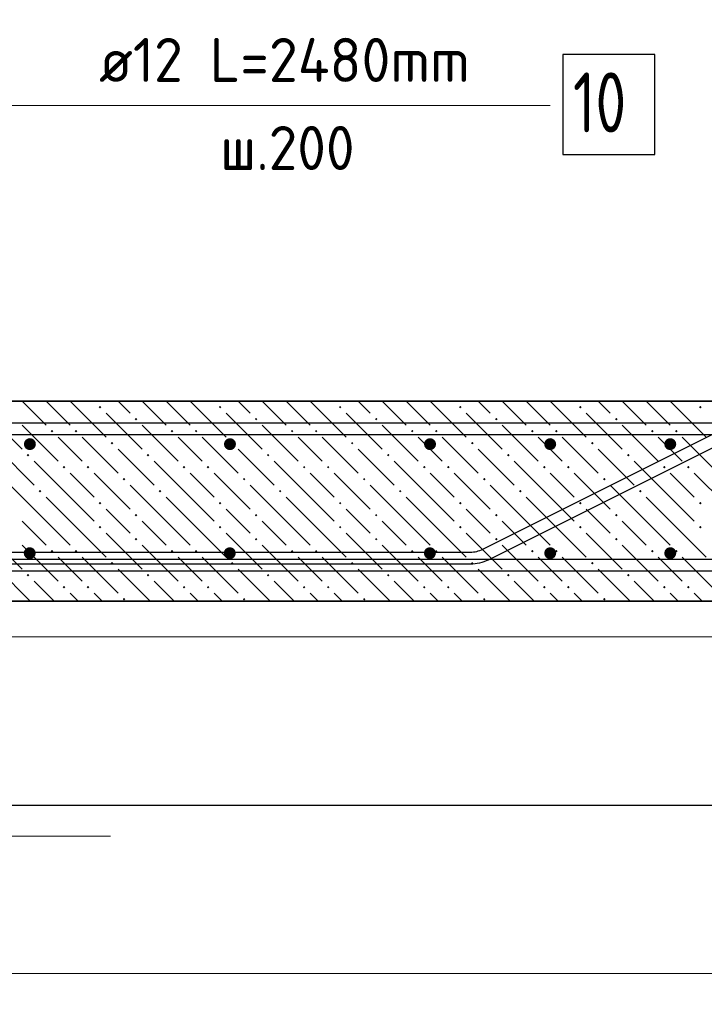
# Model space of a CAD drawing. Header units: millimetres. Extents: x 0 to 21000, y -5 to 14850.
# Tile 5 of 24: x 4622 to 6333, y 7063 to 9524. Entities that reach past the tile are written whole.
import ezdxf

# ---------------------------------------------------------------- set-up
doc = ezdxf.new("R2010")
doc.units = ezdxf.units.MM
for name, color, linetype, lineweight in [('Standard', 7, 'Continuous', 25), ('Лестница', 7, 'Continuous', 25), ('Обрамление П-обр. равн.', 7, 'Continuous', 25), ('Позиционная метка линия выноска', 7, 'Continuous', 13), ('Размерная линия_ общее', 7, 'Continuous', 13), ('Фоновоя арматура Х1', 7, 'Continuous', 25)]:
    doc.layers.add(name, color=color, linetype=linetype, lineweight=lineweight)
doc.layers.add('ЖБ Лестница', color=7, linetype='Continuous', lineweight=25, true_color=0xe0e0ff)
doc.styles.add('ISOCPEUR', font='txt')

msp = doc.modelspace()

# ---------------------------------------------------------------- hatches: boundary and pattern name
at = {"linetype": 'Continuous', "lineweight": 25, "transparency": 33554687}
for points in [[(5962.8, 8463.4), (5961.6, 8469.2), (5958.4, 8474), (5953.5, 8477.3), (5947.8, 8478.4), (5942, 8477.3), (5937.2, 8474), (5933.9, 8469.2), (5932.8, 8463.4), (5933.9, 8457.7), (5937.2, 8452.8), (5942, 8449.6), (5947.8, 8448.4), (5953.5, 8449.6), (5958.4, 8452.8), (5961.6, 8457.7)], [(6262.8, 8463.4), (6261.6, 8469.2), (6258.4, 8474), (6253.5, 8477.3), (6247.8, 8478.4), (6242, 8477.3), (6237.2, 8474), (6233.9, 8469.2), (6232.8, 8463.4), (6233.9, 8457.7), (6237.2, 8452.8), (6242, 8449.6), (6247.8, 8448.4), (6253.5, 8449.6), (6258.4, 8452.8), (6261.6, 8457.7)], [(5962.8, 8190.9), (5961.6, 8196.7), (5958.4, 8201.6), (5953.5, 8204.8), (5947.8, 8205.9), (5942, 8204.8), (5937.2, 8201.6), (5933.9, 8196.7), (5932.8, 8190.9), (5933.9, 8185.2), (5937.2, 8180.3), (5942, 8177.1), (5947.8, 8175.9), (5953.5, 8177.1), (5958.4, 8180.3), (5961.6, 8185.2)], [(6262.8, 8190.9), (6261.6, 8196.7), (6258.4, 8201.6), (6253.5, 8204.8), (6247.8, 8205.9), (6242, 8204.8), (6237.2, 8201.6), (6233.9, 8196.7), (6232.8, 8190.9), (6233.9, 8185.2), (6237.2, 8180.3), (6242, 8177.1), (6247.8, 8175.9), (6253.5, 8177.1), (6258.4, 8180.3), (6261.6, 8185.2)]]:
    msp.add_hatch(color=7, dxfattribs=at).paths.add_polyline_path(points)
at = {"layer": 'ЖБ Лестница', "linetype": 'Continuous', "lineweight": 18, "transparency": 33554687}
for points in [[(4819.7, 8555.9), (4822.9, 8559.2), (4826.2, 8555.9), (4822.9, 8552.7)], [(5119.7, 8555.9), (5122.9, 8559.2), (5126.2, 8555.9), (5122.9, 8552.7)], [(5419.7, 8555.9), (5422.9, 8559.2), (5426.2, 8555.9), (5422.9, 8552.7)], [(5719.7, 8555.9), (5722.9, 8559.2), (5726.2, 8555.9), (5722.9, 8552.7)], [(6019.7, 8555.9), (6022.9, 8559.2), (6026.2, 8555.9), (6022.9, 8552.7)], [(6319.7, 8555.9), (6322.9, 8559.2), (6326.2, 8555.9), (6322.9, 8552.7)], [(4909.7, 8525.9), (4912.9, 8529.2), (4916.2, 8525.9), (4912.9, 8522.7)], [(5209.7, 8525.9), (5212.9, 8529.2), (5216.2, 8525.9), (5212.9, 8522.7)], [(5509.7, 8525.9), (5512.9, 8529.2), (5516.2, 8525.9), (5512.9, 8522.7)], [(5809.7, 8525.9), (5812.9, 8529.2), (5816.2, 8525.9), (5812.9, 8522.7)], [(6109.7, 8525.9), (6112.9, 8529.2), (6116.2, 8525.9), (6112.9, 8522.7)], [(4699.7, 8495.9), (4702.9, 8499.2), (4706.2, 8495.9), (4702.9, 8492.7)], [(4759.7, 8495.9), (4762.9, 8499.2), (4766.2, 8495.9), (4762.9, 8492.7)], [(4999.7, 8495.9), (5002.9, 8499.2), (5006.2, 8495.9), (5002.9, 8492.7)], [(5059.7, 8495.9), (5062.9, 8499.2), (5066.2, 8495.9), (5062.9, 8492.7)], [(5299.7, 8495.9), (5302.9, 8499.2), (5306.2, 8495.9), (5302.9, 8492.7)], [(5359.7, 8495.9), (5362.9, 8499.2), (5366.2, 8495.9), (5362.9, 8492.7)], [(5599.7, 8495.9), (5602.9, 8499.2), (5606.2, 8495.9), (5602.9, 8492.7)], [(5659.7, 8495.9), (5662.9, 8499.2), (5666.2, 8495.9), (5662.9, 8492.7)], [(5899.7, 8495.9), (5902.9, 8499.2), (5906.2, 8495.9), (5902.9, 8492.7)], [(5959.7, 8495.9), (5962.9, 8499.2), (5966.2, 8495.9), (5962.9, 8492.7)], [(6199.7, 8495.9), (6202.9, 8499.2), (6206.2, 8495.9), (6202.9, 8492.7)], [(6259.7, 8495.9), (6262.9, 8499.2), (6266.2, 8495.9), (6262.9, 8492.7)], [(4849.7, 8465.9), (4852.9, 8469.2), (4856.2, 8465.9), (4852.9, 8462.7)], [(5149.7, 8465.9), (5152.9, 8469.2), (5156.2, 8465.9), (5152.9, 8462.7)], [(5449.7, 8465.9), (5452.9, 8469.2), (5456.2, 8465.9), (5452.9, 8462.7)], [(5749.7, 8465.9), (5752.9, 8469.2), (5756.2, 8465.9), (5752.9, 8462.7)], [(6049.7, 8465.9), (6052.9, 8469.2), (6056.2, 8465.9), (6052.9, 8462.7)], [(4639.7, 8435.9), (4642.9, 8439.2), (4646.2, 8435.9), (4642.9, 8432.7)], [(4939.7, 8435.9), (4942.9, 8439.2), (4946.2, 8435.9), (4942.9, 8432.7)], [(5239.7, 8435.9), (5242.9, 8439.2), (5246.2, 8435.9), (5242.9, 8432.7)], [(5539.7, 8435.9), (5542.9, 8439.2), (5546.2, 8435.9), (5542.9, 8432.7)], [(5839.7, 8435.9), (5842.9, 8439.2), (5846.2, 8435.9), (5842.9, 8432.7)], [(6139.7, 8435.9), (6142.9, 8439.2), (6146.2, 8435.9), (6142.9, 8432.7)], [(4729.7, 8405.9), (4732.9, 8409.2), (4736.2, 8405.9), (4732.9, 8402.7)], [(4789.7, 8405.9), (4792.9, 8409.2), (4796.2, 8405.9), (4792.9, 8402.7)], [(5029.7, 8405.9), (5032.9, 8409.2), (5036.2, 8405.9), (5032.9, 8402.7)], [(5089.7, 8405.9), (5092.9, 8409.2), (5096.2, 8405.9), (5092.9, 8402.7)], [(5329.7, 8405.9), (5332.9, 8409.2), (5336.2, 8405.9), (5332.9, 8402.7)], [(5389.7, 8405.9), (5392.9, 8409.2), (5396.2, 8405.9), (5392.9, 8402.7)], [(5629.7, 8405.9), (5632.9, 8409.2), (5636.2, 8405.9), (5632.9, 8402.7)], [(5689.7, 8405.9), (5692.9, 8409.2), (5696.2, 8405.9), (5692.9, 8402.7)], [(5929.7, 8405.9), (5932.9, 8409.2), (5936.2, 8405.9), (5932.9, 8402.7)], [(5989.7, 8405.9), (5992.9, 8409.2), (5996.2, 8405.9), (5992.9, 8402.7)], [(6229.7, 8405.9), (6232.9, 8409.2), (6236.2, 8405.9), (6232.9, 8402.7)], [(6289.7, 8405.9), (6292.9, 8409.2), (6296.2, 8405.9), (6292.9, 8402.7)], [(4879.7, 8375.9), (4882.9, 8379.2), (4886.2, 8375.9), (4882.9, 8372.7)], [(5179.7, 8375.9), (5182.9, 8379.2), (5186.2, 8375.9), (5182.9, 8372.7)], [(5479.7, 8375.9), (5482.9, 8379.2), (5486.2, 8375.9), (5482.9, 8372.7)], [(5779.7, 8375.9), (5782.9, 8379.2), (5786.2, 8375.9), (5782.9, 8372.7)], [(6079.7, 8375.9), (6082.9, 8379.2), (6086.2, 8375.9), (6082.9, 8372.7)], [(4669.7, 8345.9), (4672.9, 8349.2), (4676.2, 8345.9), (4672.9, 8342.7)], [(4969.7, 8345.9), (4972.9, 8349.2), (4976.2, 8345.9), (4972.9, 8342.7)], [(5269.7, 8345.9), (5272.9, 8349.2), (5276.2, 8345.9), (5272.9, 8342.7)], [(5569.7, 8345.9), (5572.9, 8349.2), (5576.2, 8345.9), (5572.9, 8342.7)], [(5869.7, 8345.9), (5872.9, 8349.2), (5876.2, 8345.9), (5872.9, 8342.7)], [(6169.7, 8345.9), (6172.9, 8349.2), (6176.2, 8345.9), (6172.9, 8342.7)], [(4819.7, 8315.9), (4822.9, 8319.2), (4826.2, 8315.9), (4822.9, 8312.7)], [(5119.7, 8315.9), (5122.9, 8319.2), (5126.2, 8315.9), (5122.9, 8312.7)], [(5419.7, 8315.9), (5422.9, 8319.2), (5426.2, 8315.9), (5422.9, 8312.7)], [(5719.7, 8315.9), (5722.9, 8319.2), (5726.2, 8315.9), (5722.9, 8312.7)], [(6019.7, 8315.9), (6022.9, 8319.2), (6026.2, 8315.9), (6022.9, 8312.7)], [(6319.7, 8315.9), (6322.9, 8319.2), (6326.2, 8315.9), (6322.9, 8312.7)], [(4909.7, 8285.9), (4912.9, 8289.2), (4916.2, 8285.9), (4912.9, 8282.7)], [(5209.7, 8285.9), (5212.9, 8289.2), (5216.2, 8285.9), (5212.9, 8282.7)], [(5509.7, 8285.9), (5512.9, 8289.2), (5516.2, 8285.9), (5512.9, 8282.7)], [(5809.7, 8285.9), (5812.9, 8289.2), (5816.2, 8285.9), (5812.9, 8282.7)], [(6109.7, 8285.9), (6112.9, 8289.2), (6116.2, 8285.9), (6112.9, 8282.7)], [(4819.7, 8255.9), (4822.9, 8259.2), (4826.2, 8255.9), (4822.9, 8252.7)], [(5119.7, 8255.9), (5122.9, 8259.2), (5126.2, 8255.9), (5122.9, 8252.7)], [(5419.7, 8255.9), (5422.9, 8259.2), (5426.2, 8255.9), (5422.9, 8252.7)], [(5719.7, 8255.9), (5722.9, 8259.2), (5726.2, 8255.9), (5722.9, 8252.7)], [(6019.7, 8255.9), (6022.9, 8259.2), (6026.2, 8255.9), (6022.9, 8252.7)], [(6319.7, 8255.9), (6322.9, 8259.2), (6326.2, 8255.9), (6322.9, 8252.7)], [(4909.7, 8225.9), (4912.9, 8229.2), (4916.2, 8225.9), (4912.9, 8222.7)], [(5209.7, 8225.9), (5212.9, 8229.2), (5216.2, 8225.9), (5212.9, 8222.7)], [(5509.7, 8225.9), (5512.9, 8229.2), (5516.2, 8225.9), (5512.9, 8222.7)], [(5809.7, 8225.9), (5812.9, 8229.2), (5816.2, 8225.9), (5812.9, 8222.7)], [(6109.7, 8225.9), (6112.9, 8229.2), (6116.2, 8225.9), (6112.9, 8222.7)], [(4699.7, 8195.9), (4702.9, 8199.2), (4706.2, 8195.9), (4702.9, 8192.7)], [(4759.7, 8195.9), (4762.9, 8199.2), (4766.2, 8195.9), (4762.9, 8192.7)], [(4999.7, 8195.9), (5002.9, 8199.2), (5006.2, 8195.9), (5002.9, 8192.7)], [(5059.7, 8195.9), (5062.9, 8199.2), (5066.2, 8195.9), (5062.9, 8192.7)], [(5299.7, 8195.9), (5302.9, 8199.2), (5306.2, 8195.9), (5302.9, 8192.7)], [(5359.7, 8195.9), (5362.9, 8199.2), (5366.2, 8195.9), (5362.9, 8192.7)], [(5599.7, 8195.9), (5602.9, 8199.2), (5606.2, 8195.9), (5602.9, 8192.7)], [(5659.7, 8195.9), (5662.9, 8199.2), (5666.2, 8195.9), (5662.9, 8192.7)], [(5899.7, 8195.9), (5902.9, 8199.2), (5906.2, 8195.9), (5902.9, 8192.7)], [(5959.7, 8195.9), (5962.9, 8199.2), (5966.2, 8195.9), (5962.9, 8192.7)], [(6199.7, 8195.9), (6202.9, 8199.2), (6206.2, 8195.9), (6202.9, 8192.7)], [(6259.7, 8195.9), (6262.9, 8199.2), (6266.2, 8195.9), (6262.9, 8192.7)], [(4849.7, 8165.9), (4852.9, 8169.2), (4856.2, 8165.9), (4852.9, 8162.7)], [(5149.7, 8165.9), (5152.9, 8169.2), (5156.2, 8165.9), (5152.9, 8162.7)], [(5449.7, 8165.9), (5452.9, 8169.2), (5456.2, 8165.9), (5452.9, 8162.7)], [(5749.7, 8165.9), (5752.9, 8169.2), (5756.2, 8165.9), (5752.9, 8162.7)], [(6049.7, 8165.9), (6052.9, 8169.2), (6056.2, 8165.9), (6052.9, 8162.7)], [(4639.7, 8135.9), (4642.9, 8139.2), (4646.2, 8135.9), (4642.9, 8132.7)], [(4939.7, 8135.9), (4942.9, 8139.2), (4946.2, 8135.9), (4942.9, 8132.7)], [(5239.7, 8135.9), (5242.9, 8139.2), (5246.2, 8135.9), (5242.9, 8132.7)], [(5539.7, 8135.9), (5542.9, 8139.2), (5546.2, 8135.9), (5542.9, 8132.7)], [(5839.7, 8135.9), (5842.9, 8139.2), (5846.2, 8135.9), (5842.9, 8132.7)], [(6139.7, 8135.9), (6142.9, 8139.2), (6146.2, 8135.9), (6142.9, 8132.7)], [(4729.7, 8105.9), (4732.9, 8109.2), (4736.2, 8105.9), (4732.9, 8102.7)], [(4789.7, 8105.9), (4792.9, 8109.2), (4796.2, 8105.9), (4792.9, 8102.7)], [(5029.7, 8105.9), (5032.9, 8109.2), (5036.2, 8105.9), (5032.9, 8102.7)], [(5089.7, 8105.9), (5092.9, 8109.2), (5096.2, 8105.9), (5092.9, 8102.7)], [(5329.7, 8105.9), (5332.9, 8109.2), (5336.2, 8105.9), (5332.9, 8102.7)], [(5389.7, 8105.9), (5392.9, 8109.2), (5396.2, 8105.9), (5392.9, 8102.7)], [(5629.7, 8105.9), (5632.9, 8109.2), (5636.2, 8105.9), (5632.9, 8102.7)], [(5689.7, 8105.9), (5692.9, 8109.2), (5696.2, 8105.9), (5692.9, 8102.7)], [(5929.7, 8105.9), (5932.9, 8109.2), (5936.2, 8105.9), (5932.9, 8102.7)], [(5989.7, 8105.9), (5992.9, 8109.2), (5996.2, 8105.9), (5992.9, 8102.7)], [(6229.7, 8105.9), (6232.9, 8109.2), (6236.2, 8105.9), (6232.9, 8102.7)], [(6289.7, 8105.9), (6292.9, 8109.2), (6296.2, 8105.9), (6292.9, 8102.7)], [(4879.7, 8075.9), (4882.9, 8079.2), (4886.2, 8075.9), (4882.9, 8072.7)], [(5179.7, 8075.9), (5182.9, 8079.2), (5186.2, 8075.9), (5182.9, 8072.7)], [(5479.7, 8075.9), (5482.9, 8079.2), (5486.2, 8075.9), (5482.9, 8072.7)], [(5779.7, 8075.9), (5782.9, 8079.2), (5786.2, 8075.9), (5782.9, 8072.7)], [(6079.7, 8075.9), (6082.9, 8079.2), (6086.2, 8075.9), (6082.9, 8072.7)]]:
    msp.add_hatch(color=7, dxfattribs=at).paths.add_polyline_path(points, flags=16)
at = {"layer": 'Фоновоя арматура Х1', "linetype": 'Continuous', "lineweight": 35, "transparency": 33554687}
for points in [[(4662.5, 8463.4), (4661.4, 8469.2), (4658.1, 8474), (4653.2, 8477.3), (4647.5, 8478.4), (4641.8, 8477.3), (4636.9, 8474), (4633.6, 8469.2), (4632.5, 8463.4), (4633.6, 8457.7), (4636.9, 8452.8), (4641.8, 8449.6), (4647.5, 8448.4), (4653.2, 8449.6), (4658.1, 8452.8), (4661.4, 8457.7)], [(5162.5, 8463.4), (5161.4, 8469.2), (5158.1, 8474), (5153.2, 8477.3), (5147.5, 8478.4), (5141.8, 8477.3), (5136.9, 8474), (5133.6, 8469.2), (5132.5, 8463.4), (5133.6, 8457.7), (5136.9, 8452.8), (5141.8, 8449.6), (5147.5, 8448.4), (5153.2, 8449.6), (5158.1, 8452.8), (5161.4, 8457.7)], [(5662.5, 8463.4), (5661.4, 8469.2), (5658.1, 8474), (5653.2, 8477.3), (5647.5, 8478.4), (5641.8, 8477.3), (5636.9, 8474), (5633.6, 8469.2), (5632.5, 8463.4), (5633.6, 8457.7), (5636.9, 8452.8), (5641.8, 8449.6), (5647.5, 8448.4), (5653.2, 8449.6), (5658.1, 8452.8), (5661.4, 8457.7)], [(4662.1, 8190.9), (4660.9, 8196.7), (4657.7, 8201.6), (4652.8, 8204.8), (4647.1, 8205.9), (4641.3, 8204.8), (4636.5, 8201.6), (4633.2, 8196.7), (4632.1, 8190.9), (4633.2, 8185.2), (4636.5, 8180.3), (4641.3, 8177.1), (4647.1, 8175.9), (4652.8, 8177.1), (4657.7, 8180.3), (4660.9, 8185.2)], [(5162.1, 8190.9), (5160.9, 8196.7), (5157.7, 8201.6), (5152.8, 8204.8), (5147.1, 8205.9), (5141.3, 8204.8), (5136.5, 8201.6), (5133.2, 8196.7), (5132.1, 8190.9), (5133.2, 8185.2), (5136.5, 8180.3), (5141.3, 8177.1), (5147.1, 8175.9), (5152.8, 8177.1), (5157.7, 8180.3), (5160.9, 8185.2)], [(5662.1, 8190.9), (5660.9, 8196.7), (5657.7, 8201.6), (5652.8, 8204.8), (5647.1, 8205.9), (5641.3, 8204.8), (5636.5, 8201.6), (5633.2, 8196.7), (5632.1, 8190.9), (5633.2, 8185.2), (5636.5, 8180.3), (5641.3, 8177.1), (5647.1, 8175.9), (5652.8, 8177.1), (5657.7, 8180.3), (5660.9, 8185.2)]]:
    msp.add_hatch(color=7, dxfattribs=at).paths.add_polyline_path(points)

# ---------------------------------------------------------------- linework, layer by layer
at = {"color": 7, "linetype": 'Continuous', "lineweight": 25, "transparency": 33554687}
for points in [[(2085.4, 8175.9), (6362.5, 8175.9), (6366.7, 8176.1), (6370.8, 8176.5), (6374.9, 8177.1), (6378.9, 8178), (6382.8, 8179), (6386.8, 8180.3), (6390.6, 8181.8), (6394.4, 8183.5), (16023.5, 12998)], [(15422.4, 12988.6), (5792.7, 8173.8), (5787.6, 8171.5), (5782.2, 8169.4), (5776.7, 8167.6), (5771.2, 8166.1), (5765.6, 8165), (5759.9, 8164.1), (5754.1, 8163.6), (5748.5, 8163.3), (4515.8, 8163.3), (4515.8, 8193.3), (5747.9, 8193.3), (5752.1, 8193.5), (5756.2, 8193.9), (5760.3, 8194.5), (5764.3, 8195.3), (5768.2, 8196.4), (5772.2, 8197.7), (5776, 8199.1), (5779.8, 8200.9), (15409.5, 13015.7)], [(16036.4, 12970.9), (6407.3, 8156.4), (6402.2, 8154.1), (6396.8, 8152), (6391.3, 8150.2), (6385.8, 8148.7), (6380.2, 8147.6), (6374.5, 8146.7), (6368.7, 8146.2), (6363.1, 8145.9), (2085.4, 8145.9), (2085.4, 8175.9)]]:
    msp.add_lwpolyline(points, dxfattribs=at)
at = {"layer": 'Standard', "color": 254, "linetype": 'Continuous', "lineweight": 25, "true_color": 0xc4c4ff, "transparency": 33554687}
msp.add_lwpolyline([(1291.4, 7560.9), (20244.7, 7560.9), (20244.7, 13556.1), (1291.4, 13556.1), (1291.4, 7560.9)], dxfattribs=at)
at = {"layer": 'Standard', "color": 7, "linetype": 'Continuous', "lineweight": 13, "transparency": 33554687}
msp.add_lwpolyline([(11339.3, 7982.2), (1625.8, 7982.2), (1625.8, 27.9), (11339.3, 27.9), (11339.3, 7982.2)], dxfattribs=at)
at = {"layer": 'ЖБ Лестница', "color": 7, "linetype": 'Continuous', "lineweight": 35, "transparency": 33554687}
for p, q in [((6397.9, 8570.9), (2022.9, 8570.9)), ((2022.9, 8070.9), (6397.9, 8070.9))]:
    msp.add_line(p, q, dxfattribs=at)
at = {"layer": 'ЖБ Лестница', "color": 9, "linetype": 'Continuous', "lineweight": 18, "true_color": 0xc7c7c7, "transparency": 33554687}
for p, q in [((4627.9, 8570.9), (4687.9, 8510.9)), ((4687.9, 8570.9), (4747.9, 8510.9)), ((4747.9, 8570.9), (4837.9, 8480.9)), ((4897.9, 8540.9), (4867.9, 8570.9)), ((4927.9, 8570.9), (4987.9, 8510.9)), ((4987.9, 8570.9), (5047.9, 8510.9)), ((5047.9, 8570.9), (5137.9, 8480.9)), ((5197.9, 8540.9), (5167.9, 8570.9)), ((5227.9, 8570.9), (5287.9, 8510.9)), ((5287.9, 8570.9), (5347.9, 8510.9)), ((5347.9, 8570.9), (5437.9, 8480.9)), ((5497.9, 8540.9), (5467.9, 8570.9)), ((5527.9, 8570.9), (5587.9, 8510.9)), ((5587.9, 8570.9), (5647.9, 8510.9)), ((5647.9, 8570.9), (5737.9, 8480.9)), ((5797.9, 8540.9), (5767.9, 8570.9)), ((5827.9, 8570.9), (5887.9, 8510.9)), ((5887.9, 8570.9), (5947.9, 8510.9)), ((5947.9, 8570.9), (6037.9, 8480.9)), ((6097.9, 8540.9), (6067.9, 8570.9)), ((6127.9, 8570.9), (6187.9, 8510.9)), ((6187.9, 8570.9), (6247.9, 8510.9)), ((6247.9, 8570.9), (6337.9, 8480.9)), ((6307.9, 8570.9), (6307.9, 8570.9)), ((4537.9, 8540.9), (4627.9, 8450.9)), ((4837.9, 8540.9), (4927.9, 8450.9)), ((5137.9, 8540.9), (5227.9, 8450.9)), ((5437.9, 8540.9), (5527.9, 8450.9)), ((5737.9, 8540.9), (5827.9, 8450.9)), ((6037.9, 8540.9), (6127.9, 8450.9)), ((4627.9, 8510.9), (4717.9, 8420.9)), ((4927.9, 8510.9), (5017.9, 8420.9)), ((5227.9, 8510.9), (5317.9, 8420.9)), ((5527.9, 8510.9), (5617.9, 8420.9)), ((5827.9, 8510.9), (5917.9, 8420.9)), ((6127.9, 8510.9), (6217.9, 8420.9)), ((4747.9, 8450.9), (4717.9, 8480.9)), ((4777.9, 8480.9), (4867.9, 8390.9)), ((5047.9, 8450.9), (5017.9, 8480.9)), ((5077.9, 8480.9), (5167.9, 8390.9)), ((5347.9, 8450.9), (5317.9, 8480.9)), ((5377.9, 8480.9), (5467.9, 8390.9)), ((5647.9, 8450.9), (5617.9, 8480.9)), ((5677.9, 8480.9), (5767.9, 8390.9)), ((5947.9, 8450.9), (5917.9, 8480.9)), ((5977.9, 8480.9), (6067.9, 8390.9)), ((6247.9, 8450.9), (6217.9, 8480.9)), ((6277.9, 8480.9), (6367.9, 8390.9)), ((4567.9, 8450.9), (4657.9, 8360.9)), ((4777.9, 8420.9), (4747.9, 8450.9)), ((4867.9, 8450.9), (4957.9, 8360.9)), ((5077.9, 8420.9), (5047.9, 8450.9)), ((5167.9, 8450.9), (5257.9, 8360.9)), ((5377.9, 8420.9), (5347.9, 8450.9)), ((5467.9, 8450.9), (5557.9, 8360.9)), ((5677.9, 8420.9), (5647.9, 8450.9)), ((5767.9, 8450.9), (5857.9, 8360.9)), ((5977.9, 8420.9), (5947.9, 8450.9)), ((6067.9, 8450.9), (6157.9, 8360.9)), ((6277.9, 8420.9), (6247.9, 8450.9)), ((4747.9, 8330.9), (4657.9, 8420.9)), ((5047.9, 8330.9), (4957.9, 8420.9)), ((5347.9, 8330.9), (5257.9, 8420.9)), ((5647.9, 8330.9), (5557.9, 8420.9)), ((5947.9, 8330.9), (5857.9, 8420.9)), ((6247.9, 8330.9), (6157.9, 8420.9)), ((4747.9, 8390.9), (4807.9, 8330.9)), ((4807.9, 8390.9), (4897.9, 8300.9)), ((5047.9, 8390.9), (5107.9, 8330.9)), ((5107.9, 8390.9), (5197.9, 8300.9)), ((5347.9, 8390.9), (5407.9, 8330.9)), ((5407.9, 8390.9), (5497.9, 8300.9)), ((5647.9, 8390.9), (5707.9, 8330.9)), ((5707.9, 8390.9), (5797.9, 8300.9)), ((5947.9, 8390.9), (6007.9, 8330.9)), ((6007.9, 8390.9), (6097.9, 8300.9)), ((6247.9, 8390.9), (6307.9, 8330.9)), ((6307.9, 8390.9), (6397.9, 8300.9)), ((4687.9, 8270.9), (4597.9, 8360.9)), ((4987.9, 8270.9), (4897.9, 8360.9)), ((5287.9, 8270.9), (5197.9, 8360.9)), ((5587.9, 8270.9), (5497.9, 8360.9)), ((5887.9, 8270.9), (5797.9, 8360.9)), ((6187.9, 8270.9), (6097.9, 8360.9)), ((4687.9, 8330.9), (4747.9, 8270.9)), ((4747.9, 8330.9), (4807.9, 8270.9)), ((4987.9, 8330.9), (5047.9, 8270.9)), ((5047.9, 8330.9), (5107.9, 8270.9)), ((5287.9, 8330.9), (5347.9, 8270.9)), ((5347.9, 8330.9), (5407.9, 8270.9)), ((5587.9, 8330.9), (5647.9, 8270.9)), ((5647.9, 8330.9), (5707.9, 8270.9)), ((5887.9, 8330.9), (5947.9, 8270.9)), ((5947.9, 8330.9), (6007.9, 8270.9)), ((6187.9, 8330.9), (6247.9, 8270.9)), ((6247.9, 8330.9), (6307.9, 8270.9)), ((4867.9, 8270.9), (4837.9, 8300.9)), ((5167.9, 8270.9), (5137.9, 8300.9)), ((5467.9, 8270.9), (5437.9, 8300.9)), ((5767.9, 8270.9), (5737.9, 8300.9)), ((6067.9, 8270.9), (6037.9, 8300.9)), ((4627.9, 8270.9), (4687.9, 8210.9)), ((4687.9, 8270.9), (4747.9, 8210.9)), ((4747.9, 8270.9), (4837.9, 8180.9)), ((4897.9, 8240.9), (4867.9, 8270.9)), ((4927.9, 8270.9), (4987.9, 8210.9)), ((4987.9, 8270.9), (5047.9, 8210.9)), ((5047.9, 8270.9), (5137.9, 8180.9)), ((5197.9, 8240.9), (5167.9, 8270.9)), ((5227.9, 8270.9), (5287.9, 8210.9)), ((5287.9, 8270.9), (5347.9, 8210.9)), ((5347.9, 8270.9), (5437.9, 8180.9)), ((5497.9, 8240.9), (5467.9, 8270.9)), ((5527.9, 8270.9), (5587.9, 8210.9)), ((5587.9, 8270.9), (5647.9, 8210.9)), ((5647.9, 8270.9), (5737.9, 8180.9)), ((5797.9, 8240.9), (5767.9, 8270.9)), ((5827.9, 8270.9), (5887.9, 8210.9)), ((5887.9, 8270.9), (5947.9, 8210.9)), ((5947.9, 8270.9), (6037.9, 8180.9)), ((6097.9, 8240.9), (6067.9, 8270.9)), ((6127.9, 8270.9), (6187.9, 8210.9)), ((6187.9, 8270.9), (6247.9, 8210.9)), ((6247.9, 8270.9), (6337.9, 8180.9)), ((4537.9, 8240.9), (4627.9, 8150.9)), ((4837.9, 8240.9), (4927.9, 8150.9)), ((5137.9, 8240.9), (5227.9, 8150.9)), ((5437.9, 8240.9), (5527.9, 8150.9)), ((5737.9, 8240.9), (5827.9, 8150.9)), ((6037.9, 8240.9), (6127.9, 8150.9)), ((4627.9, 8210.9), (4717.9, 8120.9)), ((4927.9, 8210.9), (5017.9, 8120.9)), ((5227.9, 8210.9), (5317.9, 8120.9)), ((5527.9, 8210.9), (5617.9, 8120.9)), ((5827.9, 8210.9), (5917.9, 8120.9)), ((6127.9, 8210.9), (6217.9, 8120.9)), ((4747.9, 8150.9), (4717.9, 8180.9)), ((4777.9, 8180.9), (4867.9, 8090.9)), ((5047.9, 8150.9), (5017.9, 8180.9)), ((5077.9, 8180.9), (5167.9, 8090.9)), ((5347.9, 8150.9), (5317.9, 8180.9)), ((5377.9, 8180.9), (5467.9, 8090.9)), ((5647.9, 8150.9), (5617.9, 8180.9)), ((5677.9, 8180.9), (5767.9, 8090.9)), ((5947.9, 8150.9), (5917.9, 8180.9)), ((5977.9, 8180.9), (6067.9, 8090.9)), ((6247.9, 8150.9), (6217.9, 8180.9)), ((6277.9, 8180.9), (6367.9, 8090.9)), ((4567.9, 8150.9), (4647.9, 8070.9)), ((4777.9, 8120.9), (4747.9, 8150.9)), ((4867.9, 8150.9), (4947.9, 8070.9)), ((5077.9, 8120.9), (5047.9, 8150.9)), ((5167.9, 8150.9), (5247.9, 8070.9)), ((5377.9, 8120.9), (5347.9, 8150.9)), ((5467.9, 8150.9), (5547.9, 8070.9)), ((5677.9, 8120.9), (5647.9, 8150.9)), ((5767.9, 8150.9), (5847.9, 8070.9)), ((5977.9, 8120.9), (5947.9, 8150.9)), ((6067.9, 8150.9), (6147.9, 8070.9)), ((6277.9, 8120.9), (6247.9, 8150.9)), ((4707.9, 8070.9), (4657.9, 8120.9)), ((5007.9, 8070.9), (4957.9, 8120.9)), ((5307.9, 8070.9), (5257.9, 8120.9)), ((5607.9, 8070.9), (5557.9, 8120.9)), ((5907.9, 8070.9), (5857.9, 8120.9)), ((6207.9, 8070.9), (6157.9, 8120.9)), ((4747.9, 8090.9), (4767.9, 8070.9)), ((4807.9, 8090.9), (4827.9, 8070.9)), ((5047.9, 8090.9), (5067.9, 8070.9)), ((5107.9, 8090.9), (5127.9, 8070.9)), ((5347.9, 8090.9), (5367.9, 8070.9)), ((5407.9, 8090.9), (5427.9, 8070.9)), ((5647.9, 8090.9), (5667.9, 8070.9)), ((5707.9, 8090.9), (5727.9, 8070.9)), ((5947.9, 8090.9), (5967.9, 8070.9)), ((6007.9, 8090.9), (6027.9, 8070.9)), ((6247.9, 8090.9), (6267.9, 8070.9)), ((6307.9, 8090.9), (6327.9, 8070.9))]:
    msp.add_line(p, q, dxfattribs=at)
at = {"layer": 'Лестница', "color": 7, "linetype": 'Continuous', "lineweight": 25, "transparency": 33554687}
for p, q in [((6397.9, 8570.9), (2022.9, 8570.9)), ((2022.9, 8070.9), (6404.1, 8070.9))]:
    msp.add_line(p, q, dxfattribs=at)
at = {"layer": 'Обрамление П-обр. равн.', "color": 7, "linetype": 'Continuous', "lineweight": 25, "transparency": 33554687}
msp.add_lwpolyline([(5979.5, 9187.5), (6209.5, 9187.5), (6209.5, 9437.5), (5979.5, 9437.5), (5979.5, 9187.5)], dxfattribs=at)
at = {"layer": 'Обрамление П-обр. равн.', "color": 38, "linetype": 'Continuous', "lineweight": 25, "true_color": 0x5f1e0f, "transparency": 33554687}
msp.add_lwpolyline([(2077.3, 8516.5), (7019.4, 8516.5), (7023.6, 8516.7), (7027.7, 8517.1), (7031.8, 8517.7), (7035.8, 8518.5), (7039.8, 8519.6), (7043.7, 8520.9), (7047.5, 8522.4), (7051.4, 8524.1), (8149, 9072.9), (8162.4, 9046), (7064.2, 8497), (7059.1, 8494.7), (7053.7, 8492.6), (7048.2, 8490.8), (7042.7, 8489.3), (7037.1, 8488.2), (7031.4, 8487.3), (7025.7, 8486.8), (7020, 8486.5), (2077.3, 8486.5), (2077.3, 8516.5)], dxfattribs=at)
at = {"layer": 'Позиционная метка линия выноска', "color": 7, "linetype": 'Continuous', "lineweight": 13, "transparency": 33554687}
for points in [[(5948.1, 9309.9), (4523.1, 9309.9), (4523.1, 8493.4)], [(4849, 7483.7), (3124, 7483.7), (3124, 8183.7)]]:
    msp.add_lwpolyline(points, dxfattribs=at)
at = {"layer": 'Размерная линия_ общее', "color": 7, "linetype": 'Continuous', "lineweight": 13, "transparency": 33554687}
msp.add_line((2522.9, 7140.2), (6397.9, 7140.2), dxfattribs=at)

# ---------------------------------------------------------------- texts
at = {"layer": 'Обрамление П-обр. равн.', "color": 7, "linetype": 'Continuous', "lineweight": 13, "transparency": 33554687, "attachment_point": 7, "style": 'ISOCPEUR'}
for s, insert, char_height, width in [('\\W0.96;ø12 L=2480mm ', (4820.5, 9368.6), 110, 1086.309), ('\\W0.75;10', (6004.5, 9242.5), 150, 236.136), ('\\W0.95;ш.200 ', (5123, 9148.6), 110, 481.065)]:
    msp.add_mtext(s, dxfattribs=dict(at, insert=insert, char_height=char_height, width=width))

doc.saveas('drawing.dxf')
